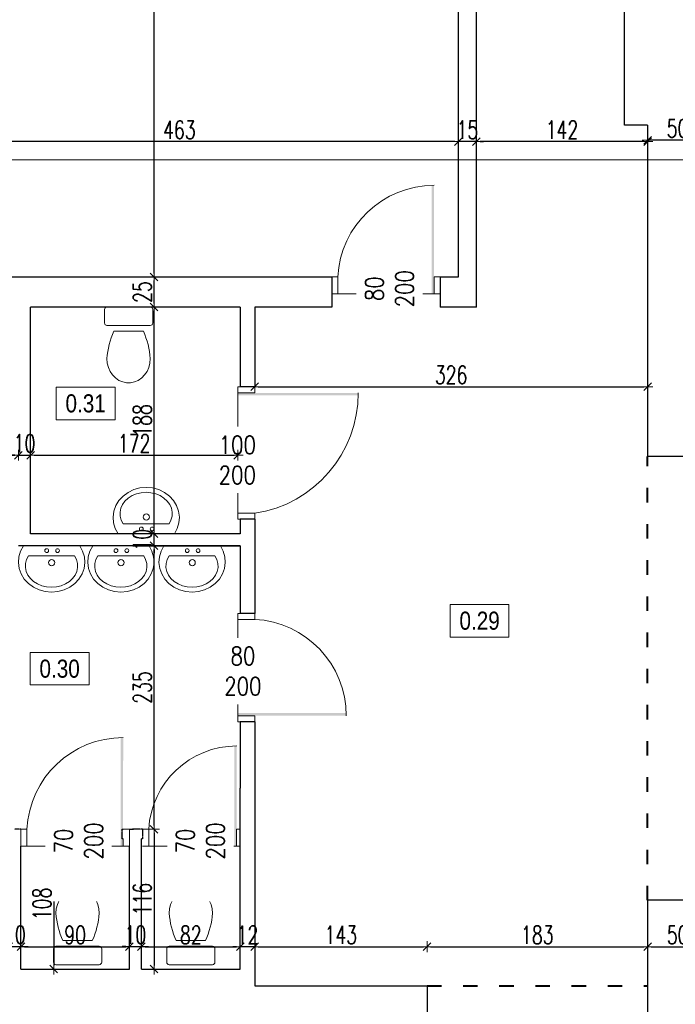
# Model space of a CAD drawing. Header units: millimetres. Extents: x 0 to 111311, y -48878 to -25280.
# Tile 91 of 161: x 76405 to 76949, y -30083 to -29266. Entities that reach past the tile are written whole.
import ezdxf

# ---------------------------------------------------------------- set-up
doc = ezdxf.new("R2010")
doc.units = ezdxf.units.MM
doc.linetypes.add('ACAD_ISO03W100', pattern=[30, 12, -18])
doc.linetypes.add('STRICHPUNKT', pattern=[0.5, 0.35, -0.05, 0.05, -0.05])
doc.layers.get('Defpoints').update_dxf_attribs({"color": 30})
for name, color, linetype, lineweight in [('0_meble', 8, 'Continuous', 9), ('J opisy', 7, 'Continuous', 9), ('J stolarka_okna', 144, 'Continuous', 0), ('J wymiary', 1, 'Continuous', 9), ('MM', 6, 'Continuous', 40), ('OPIS', 7, 'Continuous', 5), ('sciany', 252, 'Continuous', 30)]:
    doc.layers.add(name, color=color, linetype=linetype, lineweight=lineweight)
doc.styles.add('ADESK2', font='simplex', dxfattribs={"width": 0.7})
doc.styles.get("Standard").update_dxf_attribs({"font": 'arial.ttf'})
doc.dimstyles.new('1-100', dxfattribs={"dimscale": 1.5, "dimtxt": 10, "dimasz": 2, "dimexe": 1, "dimexo": 1, "dimgap": 1.5, "dimtad": 1, "dimdec": 0, "dimrnd": 0.5, "dimdsep": 46, "dimtxsty": 'ADESK2', "dimblk": 'wymiar', "dimcen": -1, "dimdle": 5, "dimse1": 1, "dimse2": 1, "dimclrd": 256, "dimclre": 256, "dimclrt": 256, "dimadec": 0, "dimazin": 0, "dimtfac": 1, "dimtdec": 0, "dimtix": 1, "dimtmove": 0, "dimatfit": 3, "dimfxl": 20, "dimfxlon": 1, "dimtolj": 1, "dimtzin": 0, "dimarcsym": 0})

# ---------------------------------------------------------------- blocks, each defined once
blk = doc.blocks.new('muszla04')
blk.add_lwpolyline([(0, 40), (11.23, 40, -0.414214), (13.23, 38), (13.23, 2, -0.414214), (11.23, 0), (0, 0, -0.414214), (-2, 2), (-2, 38, -0.414214)], format="xyb", close=True)
at = {"flags": 128}
blk.add_lwpolyline([(40.7, 2), (44.4, 2.31), (47.98, 3.22), (51.31, 4.7), (54.27, 6.7), (56.78, 9.15), (58.74, 11.98), (60.08, 15.07), (60.76, 18.34), (60.76, 21.66), (60.08, 24.93), (58.74, 28.02), (56.78, 30.85), (54.27, 33.3), (51.31, 35.3), (47.98, 36.78), (44.4, 37.69), (40.7, 38)], dxfattribs=at)
blk.add_lwpolyline([(17.92, 32.21), (17.92, 7.79)])
for centre, start, end in [((45.81, -29.75), 94.30913, 114.23108), ((45.81, 69.75), 245.76892, 265.69087)]:
    blk.add_arc(centre, 67.95, start, end)
blk = doc.blocks.new('umywal04')
at = {"flags": 128}
for points in [[(0, 0), (-2.35, -4.36), (-3.75, -9.05), (-4.13, -13.9), (-3.49, -18.73), (-1.85, -23.35), (0.74, -27.6), (4.16, -31.32), (8.31, -34.36), (13.02, -36.62), (18.11, -38.01), (23.4, -38.48), (28.69, -38.01), (33.78, -36.62), (38.49, -34.36), (42.63, -31.32), (46.06, -27.6), (48.64, -23.35), (50.29, -18.73), (50.93, -13.9), (50.55, -9.05), (49.15, -4.36), (46.8, 0)], [(4.27, -8.38), (2.67, -11.42), (1.79, -14.65), (1.67, -17.95), (2.32, -21.21), (3.71, -24.31), (5.79, -27.15), (8.49, -29.63), (11.71, -31.65), (15.34, -33.15), (19.25, -34.07), (23.31, -34.38), (27.36, -34.07), (31.27, -33.15), (34.91, -31.65), (38.13, -29.63), (40.82, -27.15), (42.9, -24.31), (44.29, -21.21), (44.94, -17.95), (44.82, -14.65), (43.95, -11.42), (42.34, -8.38)]]:
    blk.add_lwpolyline(points, dxfattribs=at)
for points in [[(0, 0), (46.8, 0)], [(4.27, -8.38), (42.34, -8.38)]]:
    blk.add_lwpolyline(points)
for centre, radius in [((19.34, -3.97), 1.56), ((28.33, -3.97), 1.56), ((23.48, -13.91), 2.54)]:
    blk.add_circle(centre, radius)
blk = doc.blocks.new('wymiar')
for p, q in [((1.5, 0), (-1.5, 0)), ((1.06, 1.06), (-1.06, -1.06)), ((0, 1.5), (0, -1.5))]:
    blk.add_line(p, q)
blk = doc.blocks.new('*D2712')
at = {"layer": 'Defpoints', "color": 0, "ltscale": 4}
for p in [(76743.27, -30034.76), (76600.27, -30067.28), (76743.27, -30067.28)]:
    blk.add_point(p, dxfattribs=at)
at = {"layer": 'J wymiary', "lineweight": -2}
blk.add_line((76603.27, -30034.76), (76740.27, -30034.76), dxfattribs=at)
at = {"layer": 'J wymiary', "lineweight": -2, "ltscale": 4, "xscale": 3, "yscale": 3, "zscale": 3, "rotation": 180}
blk.add_blockref('wymiar', (76600.27, -30034.76), dxfattribs=at)
at = {"layer": 'J wymiary', "lineweight": -2, "ltscale": 4, "xscale": 3, "yscale": 3, "zscale": 3}
blk.add_blockref('wymiar', (76743.27, -30034.76), dxfattribs=at)
at = {"layer": 'J wymiary', "ltscale": 4, "insert": (76671.77, -30025.01), "char_height": 15, "attachment_point": 5, "style": 'ADESK2'}
blk.add_mtext('\\A1;143', dxfattribs=at)
blk = doc.blocks.new('*D2713')
at = {"layer": 'Defpoints', "color": 0, "ltscale": 4}
for p in [(76926.27, -30034.76), (76743.27, -30067.28), (76926.27, -30067.28)]:
    blk.add_point(p, dxfattribs=at)
at = {"layer": 'J wymiary', "lineweight": -2}
blk.add_line((76746.27, -30034.76), (76923.27, -30034.76), dxfattribs=at)
at = {"layer": 'J wymiary', "lineweight": -2, "ltscale": 4, "xscale": 3, "yscale": 3, "zscale": 3, "rotation": 180}
blk.add_blockref('wymiar', (76743.27, -30034.76), dxfattribs=at)
at = {"layer": 'J wymiary', "lineweight": -2, "ltscale": 4, "xscale": 3, "yscale": 3, "zscale": 3}
blk.add_blockref('wymiar', (76926.27, -30034.76), dxfattribs=at)
at = {"layer": 'J wymiary', "ltscale": 4, "insert": (76834.77, -30025.01), "char_height": 15, "attachment_point": 5, "style": 'ADESK2'}
blk.add_mtext('\\A1;183', dxfattribs=at)
blk = doc.blocks.new('*D2714')
at = {"layer": 'Defpoints', "color": 0, "ltscale": 4}
for p in [(76588.27, -30034.76), (76506.27, -30053.28), (76588.27, -30053.28)]:
    blk.add_point(p, dxfattribs=at)
at = {"layer": 'J wymiary', "lineweight": -2}
blk.add_line((76509.27, -30034.76), (76585.27, -30034.76), dxfattribs=at)
at = {"layer": 'J wymiary', "lineweight": -2, "ltscale": 4, "xscale": 3, "yscale": 3, "zscale": 3, "rotation": 180}
blk.add_blockref('wymiar', (76506.27, -30034.76), dxfattribs=at)
at = {"layer": 'J wymiary', "lineweight": -2, "ltscale": 4, "xscale": 3, "yscale": 3, "zscale": 3}
blk.add_blockref('wymiar', (76588.27, -30034.76), dxfattribs=at)
at = {"layer": 'J wymiary', "ltscale": 4, "insert": (76547.27, -30025.01), "char_height": 15, "attachment_point": 5, "style": 'ADESK2'}
blk.add_mtext('\\A1;82', dxfattribs=at)
blk = doc.blocks.new('*D2715')
at = {"layer": 'Defpoints', "color": 0, "ltscale": 4}
for p in [(76496.27, -30034.76), (76406.27, -30053.28), (76496.27, -30053.28)]:
    blk.add_point(p, dxfattribs=at)
at = {"layer": 'J wymiary', "lineweight": -2}
blk.add_line((76409.27, -30034.76), (76493.27, -30034.76), dxfattribs=at)
at = {"layer": 'J wymiary', "lineweight": -2, "ltscale": 4, "xscale": 3, "yscale": 3, "zscale": 3, "rotation": 180}
blk.add_blockref('wymiar', (76406.27, -30034.76), dxfattribs=at)
at = {"layer": 'J wymiary', "lineweight": -2, "ltscale": 4, "xscale": 3, "yscale": 3, "zscale": 3}
blk.add_blockref('wymiar', (76496.27, -30034.76), dxfattribs=at)
at = {"layer": 'J wymiary', "ltscale": 4, "insert": (76451.27, -30025.01), "char_height": 15, "attachment_point": 5, "style": 'ADESK2'}
blk.add_mtext('\\A1;90', dxfattribs=at)
blk = doc.blocks.new('*D2716')
at = {"layer": 'Defpoints', "color": 0, "ltscale": 4}
for p in [(76406.27, -29945.28), (76404.27, -30053.28), (76433.55, -30053.28)]:
    blk.add_point(p, dxfattribs=at)
at = {"layer": 'J wymiary', "lineweight": -2}
blk.add_line((76433.55, -29948.28), (76433.55, -30050.28), dxfattribs=at)
at = {"layer": 'J wymiary', "lineweight": -2, "ltscale": 4, "xscale": 3, "yscale": 3, "zscale": 3}
for p, rotation in [((76433.55, -29945.28), 90), ((76433.55, -30053.28), 270)]:
    blk.add_blockref('wymiar', p, dxfattribs=dict(at, rotation=rotation))
at = {"layer": 'J wymiary', "ltscale": 4, "insert": (76423.8, -29999.28), "char_height": 15, "attachment_point": 5, "rotation": 90, "style": 'ADESK2'}
blk.add_mtext('\\A1;108', dxfattribs=at)
blk = doc.blocks.new('*D2718')
at = {"layer": 'Defpoints', "color": 0, "ltscale": 4}
for p in [(76926.27, -30034.76), (76976.27, -30034.76), (76976.27, -30034.76)]:
    blk.add_point(p, dxfattribs=at)
at = {"layer": 'J wymiary', "lineweight": -2}
blk.add_line((76929.27, -30034.76), (76973.27, -30034.76), dxfattribs=at)
at = {"layer": 'J wymiary', "lineweight": -2, "ltscale": 4, "xscale": 3, "yscale": 3, "zscale": 3, "rotation": 180}
blk.add_blockref('wymiar', (76926.27, -30034.76), dxfattribs=at)
at = {"layer": 'J wymiary', "lineweight": -2, "ltscale": 4, "xscale": 3, "yscale": 3, "zscale": 3}
blk.add_blockref('wymiar', (76976.27, -30034.76), dxfattribs=at)
at = {"layer": 'J wymiary', "ltscale": 4, "insert": (76951.27, -30025.01), "char_height": 15, "attachment_point": 5, "style": 'ADESK2'}
blk.add_mtext('\\A1;50', dxfattribs=at)
blk = doc.blocks.new('*D2723')
at = {"layer": 'Defpoints', "color": 0, "ltscale": 4}
for p in [(76588.27, -30034.76), (76588.27, -30034.76), (76600.27, -30034.76)]:
    blk.add_point(p, dxfattribs=at)
at = {"layer": 'J wymiary', "lineweight": -2}
for p, q in [((76585.27, -30034.76), (76582.27, -30034.76)), ((76600.27, -30034.76), (76588.27, -30034.76)), ((76603.27, -30034.76), (76606.27, -30034.76))]:
    blk.add_line(p, q, dxfattribs=at)
at = {"layer": 'J wymiary', "lineweight": -2, "ltscale": 4, "xscale": 3, "yscale": 3, "zscale": 3}
blk.add_blockref('wymiar', (76588.27, -30034.76), dxfattribs=at)
at = {"layer": 'J wymiary', "lineweight": -2, "ltscale": 4, "xscale": 3, "yscale": 3, "zscale": 3, "rotation": 180}
blk.add_blockref('wymiar', (76600.27, -30034.76), dxfattribs=at)
at = {"layer": 'J wymiary', "ltscale": 4, "insert": (76594.27, -30025.01), "char_height": 15, "attachment_point": 5, "style": 'ADESK2'}
blk.add_mtext('\\A1;12', dxfattribs=at)
blk = doc.blocks.new('*D2724')
at = {"layer": 'Defpoints', "color": 0, "ltscale": 4}
for p in [(76396.27, -30034.76), (76406.27, -30034.59), (76406.27, -30034.76)]:
    blk.add_point(p, dxfattribs=at)
at = {"layer": 'J wymiary', "lineweight": -2}
for p, q in [((76393.27, -30034.59), (76390.27, -30034.59)), ((76396.27, -30034.59), (76406.27, -30034.59)), ((76409.27, -30034.59), (76412.27, -30034.59))]:
    blk.add_line(p, q, dxfattribs=at)
at = {"layer": 'J wymiary', "lineweight": -2, "ltscale": 4, "xscale": 3, "yscale": 3, "zscale": 3}
blk.add_blockref('wymiar', (76396.27, -30034.59), dxfattribs=at)
at = {"layer": 'J wymiary', "lineweight": -2, "ltscale": 4, "xscale": 3, "yscale": 3, "zscale": 3, "rotation": 180}
blk.add_blockref('wymiar', (76406.27, -30034.59), dxfattribs=at)
at = {"layer": 'J wymiary', "ltscale": 4, "insert": (76401.27, -30024.84), "char_height": 15, "attachment_point": 5, "style": 'ADESK2'}
blk.add_mtext('\\A1;10', dxfattribs=at)
blk = doc.blocks.new('*D2725')
at = {"layer": 'Defpoints', "color": 0, "ltscale": 4}
for p in [(76496.27, -30034.59), (76506.27, -30034.59), (76506.27, -30034.59)]:
    blk.add_point(p, dxfattribs=at)
at = {"layer": 'J wymiary', "lineweight": -2}
for p, q in [((76493.27, -30034.59), (76490.27, -30034.59)), ((76496.27, -30034.59), (76506.27, -30034.59)), ((76509.27, -30034.59), (76512.27, -30034.59))]:
    blk.add_line(p, q, dxfattribs=at)
at = {"layer": 'J wymiary', "lineweight": -2, "ltscale": 4, "xscale": 3, "yscale": 3, "zscale": 3}
blk.add_blockref('wymiar', (76496.27, -30034.59), dxfattribs=at)
at = {"layer": 'J wymiary', "lineweight": -2, "ltscale": 4, "xscale": 3, "yscale": 3, "zscale": 3, "rotation": 180}
blk.add_blockref('wymiar', (76506.27, -30034.59), dxfattribs=at)
at = {"layer": 'J wymiary', "ltscale": 4, "insert": (76501.27, -30024.84), "char_height": 15, "attachment_point": 5, "style": 'ADESK2'}
blk.add_mtext('\\A1;10', dxfattribs=at)
blk = doc.blocks.new('*D2726')
at = {"layer": 'Defpoints', "color": 0, "ltscale": 4}
for p in [(76507.32, -29937.28), (76507.32, -30053.28), (76516.78, -30053.28)]:
    blk.add_point(p, dxfattribs=at)
at = {"layer": 'J wymiary', "lineweight": -2}
blk.add_line((76516.78, -29940.28), (76516.78, -30050.28), dxfattribs=at)
at = {"layer": 'J wymiary', "lineweight": -2, "ltscale": 4, "xscale": 3, "yscale": 3, "zscale": 3}
for p, rotation in [((76516.78, -29937.28), 90), ((76516.78, -30053.28), 270)]:
    blk.add_blockref('wymiar', p, dxfattribs=dict(at, rotation=rotation))
at = {"layer": 'J wymiary', "ltscale": 4, "insert": (76507.03, -29995.28), "char_height": 15, "attachment_point": 5, "rotation": 90, "style": 'ADESK2'}
blk.add_mtext('\\A1;116', dxfattribs=at)
blk = doc.blocks.new('*D2727')
at = {"layer": 'Defpoints', "color": 0, "ltscale": 4}
for p in [(76507.32, -29702.28), (76516.78, -29702.28), (76507.32, -29937.28)]:
    blk.add_point(p, dxfattribs=at)
at = {"layer": 'J wymiary', "lineweight": -2}
blk.add_line((76516.78, -29934.28), (76516.78, -29705.28), dxfattribs=at)
at = {"layer": 'J wymiary', "lineweight": -2, "ltscale": 4, "xscale": 3, "yscale": 3, "zscale": 3}
for p, rotation in [((76516.78, -29702.28), 90), ((76516.78, -29937.28), 270)]:
    blk.add_blockref('wymiar', p, dxfattribs=dict(at, rotation=rotation))
at = {"layer": 'J wymiary', "ltscale": 4, "insert": (76507.03, -29819.78), "char_height": 15, "attachment_point": 5, "rotation": 90, "style": 'ADESK2'}
blk.add_mtext('\\A1;235', dxfattribs=at)
blk = doc.blocks.new('*D2730')
at = {"layer": 'Defpoints', "color": 0, "ltscale": 4}
for p in [(76404.27, -29627.14), (76306.27, -29653.28), (76404.27, -29653.28)]:
    blk.add_point(p, dxfattribs=at)
at = {"layer": 'J wymiary', "lineweight": -2}
blk.add_line((76309.27, -29627.14), (76401.27, -29627.14), dxfattribs=at)
at = {"layer": 'J wymiary', "lineweight": -2, "ltscale": 4, "xscale": 3, "yscale": 3, "zscale": 3, "rotation": 180}
blk.add_blockref('wymiar', (76306.27, -29627.14), dxfattribs=at)
at = {"layer": 'J wymiary', "lineweight": -2, "ltscale": 4, "xscale": 3, "yscale": 3, "zscale": 3}
blk.add_blockref('wymiar', (76404.27, -29627.14), dxfattribs=at)
at = {"layer": 'J wymiary', "ltscale": 4, "insert": (76355.27, -29617.39), "char_height": 15, "attachment_point": 5, "style": 'ADESK2'}
blk.add_mtext('\\A1;98', dxfattribs=at)
blk = doc.blocks.new('*D2731')
at = {"layer": 'Defpoints', "color": 0, "ltscale": 4}
for p in [(76404.27, -29627.14), (76414.27, -29627.14), (76414.27, -29627.14)]:
    blk.add_point(p, dxfattribs=at)
at = {"layer": 'J wymiary', "lineweight": -2}
for p, q in [((76401.27, -29627.14), (76398.27, -29627.14)), ((76404.27, -29627.14), (76414.27, -29627.14)), ((76417.27, -29627.14), (76420.27, -29627.14))]:
    blk.add_line(p, q, dxfattribs=at)
at = {"layer": 'J wymiary', "lineweight": -2, "ltscale": 4, "xscale": 3, "yscale": 3, "zscale": 3}
blk.add_blockref('wymiar', (76404.27, -29627.14), dxfattribs=at)
at = {"layer": 'J wymiary', "lineweight": -2, "ltscale": 4, "xscale": 3, "yscale": 3, "zscale": 3, "rotation": 180}
blk.add_blockref('wymiar', (76414.27, -29627.14), dxfattribs=at)
at = {"layer": 'J wymiary', "ltscale": 4, "insert": (76409.27, -29617.39), "char_height": 15, "attachment_point": 5, "style": 'ADESK2'}
blk.add_mtext('\\A1;10', dxfattribs=at)
blk = doc.blocks.new('*D2732')
at = {"layer": 'Defpoints', "color": 0, "ltscale": 4}
for p in [(76414.27, -29627.14), (76586.27, -29627.14), (76586.27, -29630.34)]:
    blk.add_point(p, dxfattribs=at)
at = {"layer": 'J wymiary', "lineweight": -2}
blk.add_line((76417.27, -29627.14), (76583.27, -29627.14), dxfattribs=at)
at = {"layer": 'J wymiary', "lineweight": -2, "ltscale": 4, "xscale": 3, "yscale": 3, "zscale": 3, "rotation": 180}
blk.add_blockref('wymiar', (76414.27, -29627.14), dxfattribs=at)
at = {"layer": 'J wymiary', "lineweight": -2, "ltscale": 4, "xscale": 3, "yscale": 3, "zscale": 3}
blk.add_blockref('wymiar', (76586.27, -29627.14), dxfattribs=at)
at = {"layer": 'J wymiary', "ltscale": 4, "insert": (76500.27, -29617.39), "char_height": 15, "attachment_point": 5, "style": 'ADESK2'}
blk.add_mtext('\\A1;172', dxfattribs=at)
blk = doc.blocks.new('*D2733')
at = {"layer": 'Defpoints', "color": 0, "ltscale": 4}
for p in [(76600.27, -29530.47), (76926.27, -29530.47), (76926.27, -29570.28)]:
    blk.add_point(p, dxfattribs=at)
at = {"layer": 'J wymiary', "lineweight": -2}
blk.add_line((76603.27, -29570.28), (76923.27, -29570.28), dxfattribs=at)
at = {"layer": 'J wymiary', "lineweight": -2, "ltscale": 4, "xscale": 3, "yscale": 3, "zscale": 3, "rotation": 180}
blk.add_blockref('wymiar', (76600.27, -29570.28), dxfattribs=at)
at = {"layer": 'J wymiary', "lineweight": -2, "ltscale": 4, "xscale": 3, "yscale": 3, "zscale": 3}
blk.add_blockref('wymiar', (76926.27, -29570.28), dxfattribs=at)
at = {"layer": 'J wymiary', "ltscale": 4, "insert": (76763.27, -29560.53), "char_height": 15, "attachment_point": 5, "style": 'ADESK2'}
blk.add_mtext('\\A1;326', dxfattribs=at)
blk = doc.blocks.new('*D2734')
at = {"layer": 'Defpoints', "color": 0, "ltscale": 4}
for p in [(76516.78, -29692.28), (76516.78, -29692.28), (76516.78, -29702.28)]:
    blk.add_point(p, dxfattribs=at)
at = {"layer": 'J wymiary', "lineweight": -2}
for p, q in [((76516.78, -29689.28), (76516.78, -29686.28)), ((76516.78, -29702.28), (76516.78, -29692.28)), ((76516.78, -29705.28), (76516.78, -29708.28))]:
    blk.add_line(p, q, dxfattribs=at)
at = {"layer": 'J wymiary', "lineweight": -2, "ltscale": 4, "xscale": 3, "yscale": 3, "zscale": 3}
for p, rotation in [((76516.78, -29692.28), 270), ((76516.78, -29702.28), 90)]:
    blk.add_blockref('wymiar', p, dxfattribs=dict(at, rotation=rotation))
at = {"layer": 'J wymiary', "ltscale": 4, "insert": (76507.03, -29697.28), "char_height": 15, "attachment_point": 5, "rotation": 90, "style": 'ADESK2'}
blk.add_mtext('\\A1;10', dxfattribs=at)
blk = doc.blocks.new('*D2735')
at = {"layer": 'Defpoints', "color": 0, "ltscale": 4}
for p in [(76516.78, -29504.28), (76516.78, -29504.28), (76516.78, -29692.28)]:
    blk.add_point(p, dxfattribs=at)
at = {"layer": 'J wymiary', "lineweight": -2}
blk.add_line((76516.78, -29689.28), (76516.78, -29507.28), dxfattribs=at)
at = {"layer": 'J wymiary', "lineweight": -2, "ltscale": 4, "xscale": 3, "yscale": 3, "zscale": 3}
for p, rotation in [((76516.78, -29504.28), 90), ((76516.78, -29692.28), 270)]:
    blk.add_blockref('wymiar', p, dxfattribs=dict(at, rotation=rotation))
at = {"layer": 'J wymiary', "ltscale": 4, "insert": (76507.03, -29598.28), "char_height": 15, "attachment_point": 5, "rotation": 90, "style": 'ADESK2'}
blk.add_mtext('\\A1;188', dxfattribs=at)
blk = doc.blocks.new('*D2736')
at = {"layer": 'Defpoints', "color": 0, "ltscale": 4}
for p in [(76516.78, -29479.28), (76516.78, -29479.28), (76516.78, -29504.28)]:
    blk.add_point(p, dxfattribs=at)
at = {"layer": 'J wymiary', "lineweight": -2}
blk.add_line((76516.78, -29501.28), (76516.78, -29482.28), dxfattribs=at)
at = {"layer": 'J wymiary', "lineweight": -2, "ltscale": 4, "xscale": 3, "yscale": 3, "zscale": 3}
for p, rotation in [((76516.78, -29479.28), 90), ((76516.78, -29504.28), 270)]:
    blk.add_blockref('wymiar', p, dxfattribs=dict(at, rotation=rotation))
at = {"layer": 'J wymiary', "ltscale": 4, "insert": (76507.03, -29491.78), "char_height": 15, "attachment_point": 5, "rotation": 90, "style": 'ADESK2'}
blk.add_mtext('\\A1;25', dxfattribs=at)
blk = doc.blocks.new('*D2737')
at = {"layer": 'Defpoints', "color": 0, "ltscale": 4}
for p in [(76516.78, -28850.28), (76516.78, -28850.28), (76516.78, -29479.28)]:
    blk.add_point(p, dxfattribs=at)
at = {"layer": 'J wymiary', "lineweight": -2}
blk.add_line((76516.78, -29476.28), (76516.78, -28853.28), dxfattribs=at)
at = {"layer": 'J wymiary', "lineweight": -2, "ltscale": 4, "xscale": 3, "yscale": 3, "zscale": 3}
for p, rotation in [((76516.78, -28850.28), 90), ((76516.78, -29479.28), 270)]:
    blk.add_blockref('wymiar', p, dxfattribs=dict(at, rotation=rotation))
at = {"layer": 'J wymiary', "ltscale": 4, "insert": (76507.03, -29164.78), "char_height": 15, "attachment_point": 5, "rotation": 90, "style": 'ADESK2'}
blk.add_mtext('\\A1;629', dxfattribs=at)
blk = doc.blocks.new('*D2749')
at = {"layer": 'Defpoints', "color": 0, "ltscale": 4}
for p in [(76926.27, -29365.84), (76926.27, -29365.84), (76976.01, -29365.84)]:
    blk.add_point(p, dxfattribs=at)
at = {"layer": 'J wymiary', "lineweight": -2}
blk.add_line((76973.01, -29365.84), (76929.27, -29365.84), dxfattribs=at)
at = {"layer": 'J wymiary', "lineweight": -2, "ltscale": 4, "xscale": 3, "yscale": 3, "zscale": 3, "rotation": 180}
blk.add_blockref('wymiar', (76926.27, -29365.84), dxfattribs=at)
at = {"layer": 'J wymiary', "lineweight": -2, "ltscale": 4, "xscale": 3, "yscale": 3, "zscale": 3}
blk.add_blockref('wymiar', (76976.01, -29365.84), dxfattribs=at)
at = {"layer": 'J wymiary', "ltscale": 4, "insert": (76951.14, -29356.09), "char_height": 15, "attachment_point": 5, "style": 'ADESK2'}
blk.add_mtext('\\A1;50', dxfattribs=at)
blk = doc.blocks.new('*D2750')
at = {"layer": 'Defpoints', "color": 0, "ltscale": 4}
for p in [(76784.27, -29365.84), (76784.27, -29367.01), (76926.27, -29365.84)]:
    blk.add_point(p, dxfattribs=at)
at = {"layer": 'J wymiary', "lineweight": -2}
blk.add_line((76923.27, -29367.01), (76787.27, -29367.01), dxfattribs=at)
at = {"layer": 'J wymiary', "lineweight": -2, "ltscale": 4, "xscale": 3, "yscale": 3, "zscale": 3, "rotation": 180}
blk.add_blockref('wymiar', (76784.27, -29367.01), dxfattribs=at)
at = {"layer": 'J wymiary', "lineweight": -2, "ltscale": 4, "xscale": 3, "yscale": 3, "zscale": 3}
blk.add_blockref('wymiar', (76926.27, -29367.01), dxfattribs=at)
at = {"layer": 'J wymiary', "ltscale": 4, "insert": (76855.27, -29357.26), "char_height": 15, "attachment_point": 5, "style": 'ADESK2'}
blk.add_mtext('\\A1;142', dxfattribs=at)
blk = doc.blocks.new('*D2751')
at = {"layer": 'Defpoints', "color": 0, "ltscale": 4}
for p in [(76769.27, -29367.01), (76769.27, -29367.01), (76784.27, -29367.01)]:
    blk.add_point(p, dxfattribs=at)
at = {"layer": 'J wymiary', "lineweight": -2}
for p, q in [((76766.27, -29367.01), (76763.27, -29367.01)), ((76784.27, -29367.01), (76769.27, -29367.01)), ((76787.27, -29367.01), (76790.27, -29367.01))]:
    blk.add_line(p, q, dxfattribs=at)
at = {"layer": 'J wymiary', "lineweight": -2, "ltscale": 4, "xscale": 3, "yscale": 3, "zscale": 3}
blk.add_blockref('wymiar', (76769.27, -29367.01), dxfattribs=at)
at = {"layer": 'J wymiary', "lineweight": -2, "ltscale": 4, "xscale": 3, "yscale": 3, "zscale": 3, "rotation": 180}
blk.add_blockref('wymiar', (76784.27, -29367.01), dxfattribs=at)
at = {"layer": 'J wymiary', "ltscale": 4, "insert": (76776.77, -29357.26), "char_height": 15, "attachment_point": 5, "style": 'ADESK2'}
blk.add_mtext('\\A1;15', dxfattribs=at)
blk = doc.blocks.new('*D2752')
at = {"layer": 'Defpoints', "color": 0, "ltscale": 4}
for p in [(76306.27, -29367.01), (76306.27, -29367.01), (76769.27, -29367.01)]:
    blk.add_point(p, dxfattribs=at)
at = {"layer": 'J wymiary', "lineweight": -2}
blk.add_line((76766.27, -29367.01), (76309.27, -29367.01), dxfattribs=at)
at = {"layer": 'J wymiary', "lineweight": -2, "ltscale": 4, "xscale": 3, "yscale": 3, "zscale": 3, "rotation": 180}
blk.add_blockref('wymiar', (76306.27, -29367.01), dxfattribs=at)
at = {"layer": 'J wymiary', "lineweight": -2, "ltscale": 4, "xscale": 3, "yscale": 3, "zscale": 3}
blk.add_blockref('wymiar', (76769.27, -29367.01), dxfattribs=at)
at = {"layer": 'J wymiary', "ltscale": 4, "insert": (76537.77, -29357.26), "char_height": 15, "attachment_point": 5, "style": 'ADESK2'}
blk.add_mtext('\\A1;463', dxfattribs=at)
blk = doc.blocks.new('*D2837')
at = {"layer": 'Defpoints', "color": 0, "ltscale": 4}
for p in [(81646.5, -27117.45), (76276.27, -27461.28), (81646.5, -30494.43)]:
    blk.add_point(p, dxfattribs=at)
at = {"layer": 'J wymiary', "lineweight": -2}
blk.add_line((76279.27, -27117.45), (81643.5, -27117.45), dxfattribs=at)
at = {"layer": 'J wymiary', "lineweight": -2, "ltscale": 4, "xscale": 3, "yscale": 3, "zscale": 3, "rotation": 180}
blk.add_blockref('wymiar', (76276.27, -27117.45), dxfattribs=at)
at = {"layer": 'J wymiary', "lineweight": -2, "ltscale": 4, "xscale": 3, "yscale": 3, "zscale": 3}
blk.add_blockref('wymiar', (81646.5, -27117.45), dxfattribs=at)
at = {"layer": 'J wymiary', "ltscale": 4, "insert": (78961.39, -27107.7), "char_height": 15, "attachment_point": 5, "style": 'ADESK2'}
blk.add_mtext('\\A1;5370', dxfattribs=at)
blk = doc.blocks.new('*D2936')
at = {"layer": 'Defpoints', "color": 0, "ltscale": 4}
for p in [(75952.47, -27461.28), (76323.41, -27461.28), (76934.27, -30487.28)]:
    blk.add_point(p, dxfattribs=at)
at = {"layer": 'J wymiary', "lineweight": -2}
blk.add_line((75952.47, -30484.28), (75952.47, -27464.28), dxfattribs=at)
at = {"layer": 'J wymiary', "lineweight": -2, "ltscale": 4, "xscale": 3, "yscale": 3, "zscale": 3}
for p, rotation in [((75952.47, -27461.28), 90), ((75952.47, -30487.28), 270)]:
    blk.add_blockref('wymiar', p, dxfattribs=dict(at, rotation=rotation))
at = {"layer": 'J wymiary', "ltscale": 4, "insert": (75942.72, -28974.28), "char_height": 15, "attachment_point": 5, "rotation": 90, "style": 'ADESK2'}
blk.add_mtext('\\A1;3026', dxfattribs=at)
blk = doc.blocks.new('*D2941')
at = {"layer": 'Defpoints', "color": 0, "ltscale": 4}
for p in [(76276.27, -27461.28), (75803.87, -32295.51), (76972.64, -32295.51)]:
    blk.add_point(p, dxfattribs=at)
at = {"layer": 'J wymiary', "lineweight": -2}
blk.add_line((75803.87, -27464.28), (75803.87, -32292.51), dxfattribs=at)
at = {"layer": 'J wymiary', "lineweight": -2, "ltscale": 4, "xscale": 3, "yscale": 3, "zscale": 3}
for p, rotation in [((75803.87, -27461.28), 90), ((75803.87, -32295.51), 270)]:
    blk.add_blockref('wymiar', p, dxfattribs=dict(at, rotation=rotation))
at = {"layer": 'J wymiary', "ltscale": 4, "insert": (75794.12, -29878.4), "char_height": 15, "attachment_point": 5, "rotation": 90, "style": 'ADESK2'}
blk.add_mtext('\\A1;4834', dxfattribs=at)

msp = doc.modelspace()

# ---------------------------------------------------------------- linework, layer by layer
at = {"layer": 'J opisy'}
for p, q in [((76707.844, -29463.618), (76707.844, -29513.618)), ((76611.272, -29630.343), (76561.272, -29630.343)), ((76615.938, -29801.856), (76565.938, -29801.856)), ((76449.844, -29921.618), (76449.844, -29971.618)), ((76550.893, -29971.618), (76550.893, -29921.618))]:
    msp.add_line(p, q, dxfattribs=at)
at = {"layer": 'J stolarka_okna'}
for p, q in [((76664.272, -29479.284), (76669.272, -29479.284)), ((76664.272, -29493.284), (76664.272, -29479.284)), ((76669.272, -29493.284), (76669.272, -29479.284)), ((76749.272, -29493.284), (76749.272, -29479.284)), ((76749.272, -29479.284), (76754.272, -29479.284)), ((76754.272, -29493.284), (76754.272, -29479.284)), ((76669.272, -29493.284), (76664.272, -29493.284)), ((76749.272, -29493.284), (76669.272, -29493.284)), ((76754.272, -29493.284), (76749.272, -29493.284)), ((76586.272, -29570.284), (76586.272, -29575.284)), ((76586.272, -29570.284), (76600.272, -29570.284)), ((76586.272, -29675.284), (76586.272, -29575.284)), ((76586.272, -29575.284), (76600.272, -29575.284)), ((76600.272, -29575.284), (76600.272, -29570.284)), ((76586.272, -29675.284), (76586.272, -29680.284)), ((76600.272, -29675.284), (76586.272, -29675.284)), ((76600.272, -29680.284), (76600.272, -29675.284)), ((76586.272, -29680.284), (76600.272, -29680.284)), ((76586.272, -29763.284), (76586.272, -29758.284)), ((76586.272, -29758.284), (76600.272, -29758.284)), ((76586.272, -29843.284), (76586.272, -29763.284)), ((76586.272, -29763.284), (76600.272, -29763.284)), ((76600.272, -29758.284), (76600.272, -29763.284)), ((76586.272, -29843.284), (76600.272, -29843.284)), ((76586.272, -29848.284), (76586.272, -29843.284)), ((76600.272, -29843.284), (76600.272, -29848.284)), ((76586.272, -29848.284), (76600.272, -29848.284)), ((76406.272, -29951.284), (76406.272, -29937.284)), ((76406.272, -29937.284), (76411.272, -29937.284)), ((76411.272, -29951.284), (76411.272, -29937.284)), ((76490.321, -29937.284), (76496.272, -29937.284)), ((76496.272, -29951.284), (76496.272, -29937.284)), ((76507.321, -29937.284), (76512.321, -29937.284)), ((76512.321, -29951.284), (76512.321, -29937.284)), ((76585.321, -29951.284), (76585.321, -29937.284)), ((76585.321, -29937.284), (76588.321, -29937.284)), ((76491.272, -29951.284), (76491.272, -29945.284)), ((76411.272, -29951.284), (76406.272, -29951.284)), ((76491.272, -29951.284), (76411.272, -29951.284)), ((76496.272, -29951.284), (76491.272, -29951.284)), ((76512.321, -29951.284), (76507.321, -29951.284)), ((76512.321, -29951.284), (76585.321, -29951.284)), ((76588.272, -29951.284), (76585.321, -29951.284))]:
    msp.add_line(p, q, dxfattribs=at)
for centre, radius, start, end in [((76749.168, -29483.28), 79.996, 90, 177.136758), ((76585.253, -29575.388), 101.019, 278.550048, 0), ((76596.276, -29843.18), 79.996, 0, 87.136758), ((76491.168, -29941.28), 79.996, 90, 177.136758), ((76585.447, -29941.532), 73.249, 90, 176.674797)]:
    msp.add_arc(centre, radius, start, end, dxfattribs=at)
for points in [[(76747.043, -29403.284), (76749.168, -29403.284), (76747.043, -29493.284), (76749.043, -29493.284)], [(76686.272, -29577.513), (76686.272, -29575.388), (76586.272, -29577.513), (76586.272, -29575.513)], [(76676.272, -29841.054), (76676.272, -29843.18), (76586.272, -29841.054), (76586.272, -29843.054)], [(76489.043, -29861.284), (76491.168, -29861.284), (76489.043, -29951.284), (76491.043, -29951.284)], [(76583.321, -29868.284), (76585.447, -29868.284), (76583.321, -29951.284), (76585.321, -29951.284)]]:
    msp.add_solid(points, dxfattribs=at)
at = {"layer": 'MM', "color": 251, "linetype": 'ACAD_ISO03W100'}
for p, q in [((76926.272, -29996.284), (76926.272, -29628.284)), ((76743.271, -30067.284), (76926.272, -30067.284))]:
    msp.add_line(p, q, dxfattribs=at)
at = {"layer": 'OPIS'}
msp.add_line((75993.896, -29382.098), (78192.418, -29382.098), dxfattribs=at)
for points in [[(76484.393, -29597.656), (76435.643, -29597.656), (76435.643, -29570.781), (76484.393, -29570.781)], [(76811.289, -29777.899), (76762.539, -29777.899), (76762.539, -29751.024), (76811.289, -29751.024)], [(76462.794, -29817.681), (76414.044, -29817.681), (76414.044, -29790.806), (76462.794, -29790.806)]]:
    msp.add_lwpolyline(points, close=True, dxfattribs=at)
at = {"layer": 'sciany'}
for p, q in [((76784.272, -29504.284), (76784.272, -28834.911)), ((76769.272, -29479.284), (76769.272, -28850.284)), ((76907.272, -29353.284), (76907.272, -28885.911)), ((76926.272, -29353.284), (76907.272, -29353.284)), ((76926.272, -29353.284), (76926.272, -29628.284)), ((76306.272, -29479.284), (76664.272, -29479.284)), ((76664.272, -29479.284), (76664.272, -29504.284)), ((76754.272, -29479.284), (76769.272, -29479.284)), ((76754.272, -29479.284), (76754.272, -29504.284)), ((76588.272, -29504.284), (76414.272, -29504.284)), ((76414.272, -29692.284), (76414.272, -29504.284)), ((76588.272, -29504.284), (76588.272, -29570.284)), ((76600.272, -29504.284), (76600.272, -29570.284)), ((76664.272, -29504.284), (76600.272, -29504.284)), ((76784.272, -29504.284), (76754.272, -29504.284)), ((76600.272, -29570.284), (76588.272, -29570.284)), ((76976.013, -29628.284), (76926.272, -29628.284)), ((76588.272, -29680.284), (76588.272, -29692.284)), ((76600.272, -29680.284), (76588.272, -29680.284)), ((76600.272, -29680.284), (76600.272, -29758.284)), ((76588.272, -29692.284), (76414.272, -29692.284)), ((76588.272, -29690.284), (76588.272, -29692.284)), ((76588.272, -29702.284), (76404.272, -29702.284)), ((76499.272, -29702.284), (76588.272, -29702.284)), ((76588.272, -29702.284), (76588.272, -29758.284)), ((76600.272, -29758.284), (76588.272, -29758.284)), ((76588.272, -29848.284), (76588.272, -29903.284)), ((76600.272, -29848.284), (76588.272, -29848.284)), ((76600.272, -29848.284), (76600.272, -30053.284)), ((76600.272, -29848.284), (76600.272, -30067.284)), ((76588.272, -30053.284), (76588.272, -29903.284)), ((76506.272, -30053.284), (76506.272, -29945.284)), ((76406.272, -30053.284), (76406.272, -29951.284)), ((76496.272, -30053.284), (76496.272, -29951.284)), ((76926.272, -29996.284), (76926.272, -30167.284)), ((76976.272, -29996.284), (76926.272, -29996.284)), ((76406.272, -30053.284), (76496.272, -30053.284)), ((76506.272, -30053.284), (76588.272, -30053.284)), ((76600.272, -30067.284), (76743.271, -30067.284)), ((76743.271, -30067.284), (76743.271, -30128.284))]:
    msp.add_line(p, q, dxfattribs=at)
at = {"layer": 'sciany', "linetype": 'STRICHPUNKT'}
for p, q in [((76406.272, -29937.284), (76400.953, -29937.284)), ((76490.321, -29945.284), (76490.321, -29937.284)), ((76490.321, -29945.284), (76490.321, -29937.284)), ((76490.321, -29937.284), (76491.272, -29937.284)), ((76496.272, -29937.284), (76499.65, -29937.284)), ((76507.321, -29937.284), (76498.953, -29937.284)), ((76507.321, -29937.284), (76507.321, -29945.284)), ((76588.321, -29941.284), (76588.321, -29933.284)), ((76588.321, -29941.284), (76588.321, -29933.284)), ((76491.272, -29945.284), (76490.321, -29945.284)), ((76507.321, -29945.284), (76506.272, -29945.284))]:
    msp.add_line(p, q, dxfattribs=at)

# ---------------------------------------------------------------- block references
at = {"layer": '0_meble', "xscale": -1}
for name, p, rotation in [('muszla04', (76515.673, -29506.284), 89.99999999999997), ('umywal04', (76486.862, -29692.284), 180), ('muszla04', (76433.323, -30047.666), 270), ('muszla04', (76527.323, -30047.666), 270)]:
    msp.add_blockref(name, p, dxfattribs=dict(at, rotation=rotation))
at = {"layer": '0_meble'}
for p in [(76408.373, -29702.284), (76465.835, -29702.284), (76524.976, -29702.284)]:
    msp.add_blockref('umywal04', p, dxfattribs=at)

# ---------------------------------------------------------------- texts
at = {"layer": 'OPIS', "char_height": 15, "width": 51.48983, "attachment_point": 5, "line_spacing_factor": 0.857143}
for s, insert in [('{\\fArial Narrow|b0|i0|c238|p34;0.31}', (76460.018, -29584.218)), ('{\\fArial Narrow|b0|i0|c238|p34;0.29}', (76786.914, -29764.462)), ('{\\fArial Narrow|b0|i0|c238|p34;0.30}', (76438.419, -29804.244))]:
    msp.add_mtext(s, dxfattribs=dict(at, insert=insert))

# ---------------------------------------------------------------- dimensions: what is measured, and where the dimension line sits
at = {"layer": 'J wymiary'}
for base, p1, p2, picture, middle in [((76516.784, -28850.284), (76516.784, -29479.284), (76516.784, -28850.284), '*D2737', (76507.034, -29164.784)), ((76516.784, -29479.284), (76516.784, -29504.284), (76516.784, -29479.284), '*D2736', (76507.034, -29491.784)), ((76516.784, -29504.284), (76516.784, -29692.284), (76516.784, -29504.284), '*D2735', (76507.034, -29598.284)), ((76516.784, -29692.284), (76516.784, -29702.284), (76516.784, -29692.284), '*D2734', (76507.034, -29697.284)), ((76516.784, -29702.284), (76507.321, -29937.284), (76507.321, -29702.284), '*D2727', (76507.034, -29819.784)), ((76516.784, -30053.284), (76507.321, -29937.284), (76507.321, -30053.284), '*D2726', (76507.034, -29995.284)), ((76433.548, -30053.284), (76406.272, -29945.284), (76404.272, -30053.284), '*D2716', (76423.798, -29999.284))]:
    dim = msp.add_linear_dim(base=base, p1=p1, p2=p2, angle=90, dimstyle='1-100', dxfattribs=at)
    dim.commit()
    dim.dimension.update_dxf_attribs({"geometry": picture, "text_midpoint": middle})
for base, p1, p2, picture, middle in [((76306.272, -29367.008), (76769.272, -29367.008), (76306.272, -29367.008), '*D2752', (76537.772, -29357.258)), ((76769.272, -29367.008), (76784.272, -29367.008), (76769.272, -29367.008), '*D2751', (76776.772, -29357.258)), ((76784.272, -29367.008), (76926.272, -29365.838), (76784.272, -29365.838), '*D2750', (76855.272, -29357.258)), ((76926.272, -29365.838), (76976.013, -29365.838), (76926.272, -29365.838), '*D2749', (76951.142, -29356.088)), ((76404.272, -29627.144), (76306.272, -29653.284), (76404.272, -29653.284), '*D2730', (76355.272, -29617.394)), ((76414.272, -29627.144), (76404.272, -29627.144), (76414.272, -29627.144), '*D2731', (76409.272, -29617.394)), ((76406.272, -30034.589), (76396.272, -30034.762), (76406.272, -30034.762), '*D2724', (76401.272, -30024.839)), ((76496.272, -30034.762), (76406.272, -30053.284), (76496.272, -30053.284), '*D2715', (76451.272, -30025.012)), ((76506.272, -30034.589), (76496.272, -30034.589), (76506.272, -30034.589), '*D2725', (76501.272, -30024.839)), ((76588.272, -30034.762), (76506.272, -30053.284), (76588.272, -30053.284), '*D2714', (76547.272, -30025.012)), ((76588.272, -30034.762), (76600.272, -30034.762), (76588.272, -30034.762), '*D2723', (76594.272, -30025.012)), ((76743.271, -30034.762), (76600.272, -30067.284), (76743.271, -30067.284), '*D2712', (76671.772, -30025.012)), ((76926.272, -30034.762), (76743.271, -30067.284), (76926.272, -30067.284), '*D2713', (76834.772, -30025.012)), ((76976.272, -30034.762), (76926.272, -30034.762), (76976.272, -30034.762), '*D2718', (76951.272, -30025.012))]:
    dim = msp.add_linear_dim(base=base, p1=p1, p2=p2, dimstyle='1-100', dxfattribs=at)
    dim.commit()
    dim.dimension.update_dxf_attribs({"geometry": picture, "text_midpoint": middle})

# ---------------------------------------------------------------- next in the draw order: texts
at = {"layer": 'J opisy', "char_height": 15, "width": 85.22639, "attachment_point": 5, "line_spacing_factor": 0.771429, "bg_fill": 2}
for s, insert, rotation in [('\\pxsm1;{\\Fsimplex.shx|c238;\\W0.8;80\\P200}', (76712.175, -29489.051), 89.995455), ('\\pxsm1;{\\Fsimplex.shx|c238;\\W0.8;100\\P200}', (76585.839, -29631.071), 0.004545), ('\\pxsm1;{\\Fsimplex.shx|c238;\\W0.8;80\\P200}', (76590.505, -29806.187), 359.995455), ('\\pxsm1;{\\Fsimplex.shx|c238;\\W0.8;70\\P200}', (76454.175, -29947.051), 89.995455), ('\\pxsm1;{\\Fsimplex.shx|c238;\\W0.8;70\\P200}', (76555.225, -29947.051), 89.995455)]:
    msp.add_mtext(s, dxfattribs=dict(at, insert=insert, rotation=rotation))

# ---------------------------------------------------------------- next in the draw order: dimensions: what is measured, and where the dimension line sits
at = {"layer": 'J wymiary'}
dim = msp.add_linear_dim(base=(81646.498, -27117.446), p1=(76276.272, -27461.284), p2=(81646.498, -30494.434), dimstyle='1-100', override={"dimblk": 'wymiar'}, dxfattribs=at)
dim.commit()
dim.dimension.update_dxf_attribs({"geometry": '*D2837', "text_midpoint": (78961.385, -27107.696)})
for base, p1, p2, picture, middle in [((75803.867, -32295.51), (76276.272, -27461.284), (76972.637, -32295.51), '*D2941', (75794.117, -29878.397)), ((75952.474, -27461.284), (76934.272, -30487.284), (76323.406, -27461.284), '*D2936', (75942.724, -28974.284))]:
    dim = msp.add_linear_dim(base=base, p1=p1, p2=p2, angle=90, dimstyle='1-100', override={"dimblk": 'wymiar'}, dxfattribs=at)
    dim.commit()
    dim.dimension.update_dxf_attribs({"geometry": picture, "text_midpoint": middle})
for base, p1, p2, picture, middle in [((76926.272, -29570.284), (76600.272, -29530.467), (76926.272, -29530.467), '*D2733', (76763.272, -29560.534)), ((76586.272, -29627.144), (76414.272, -29627.144), (76586.272, -29630.343), '*D2732', (76500.272, -29617.394))]:
    dim = msp.add_linear_dim(base=base, p1=p1, p2=p2, dimstyle='1-100', dxfattribs=at)
    dim.commit()
    dim.dimension.update_dxf_attribs({"geometry": picture, "text_midpoint": middle})

doc.saveas('drawing.dxf')
